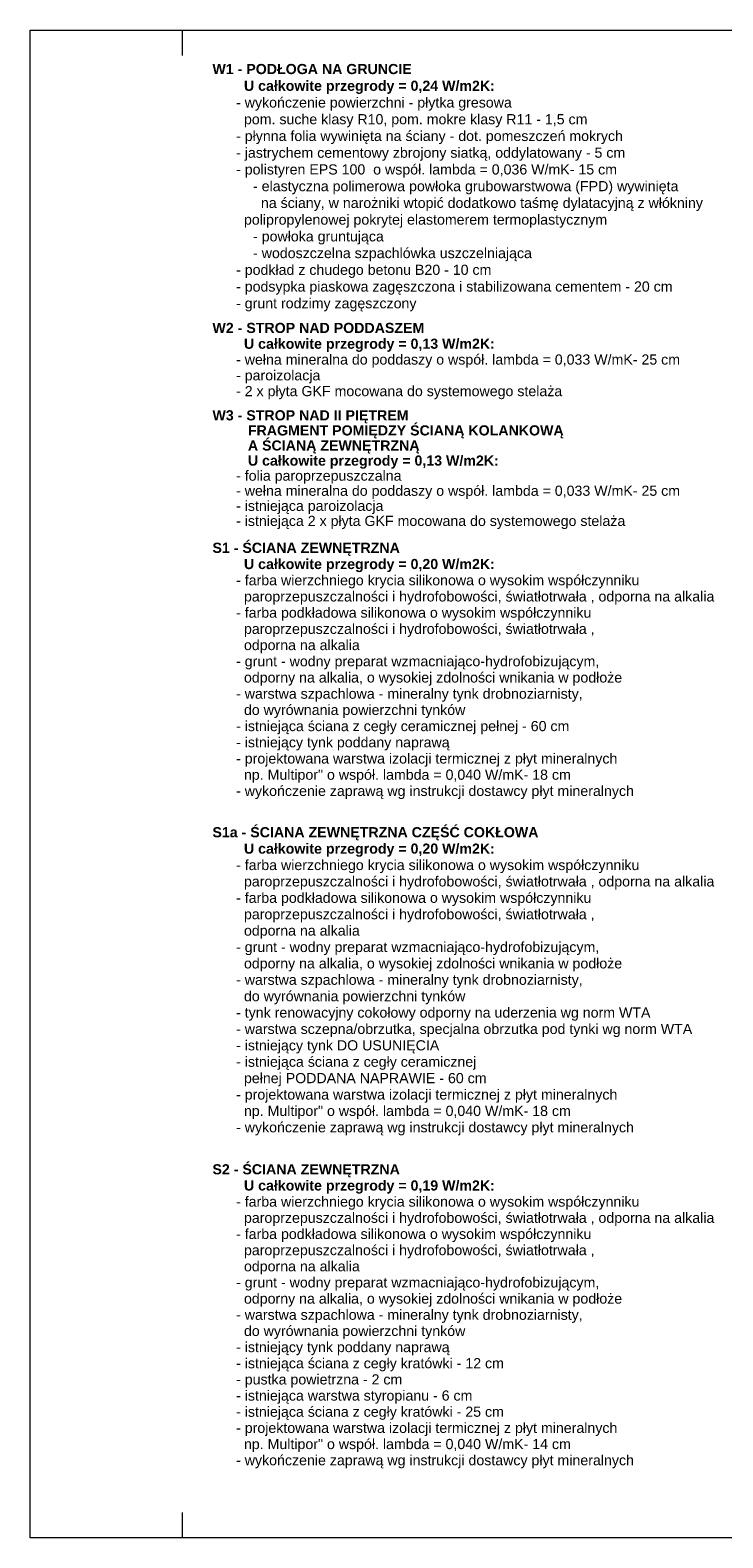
# Model space of a CAD drawing. Extents: x -396299 to -11759, y -15022 to 18278.
# Tile 58 of 205: x -262822 to -249170, y -12022 to 17678. Entities that reach past the tile are written whole.
import ezdxf

# ---------------------------------------------------------------- set-up
doc = ezdxf.new("R2010")
doc.units = 0
doc.header["$MEASUREMENT"] = 0
doc.layers.add('Arch opisy_Nr_Pióra__5', color=7, linetype='Continuous', lineweight=13)
doc.layers.add('ARCH TABELA_Nr_Pióra__21', color=7, linetype='Continuous', lineweight=13)
doc.styles.add('GENERATED_STYLE_8', font='arial.ttf')

msp = doc.modelspace()

# ---------------------------------------------------------------- linework, layer by layer
at = {"layer": 'ARCH TABELA_Nr_Pióra__21', "linetype": 'Continuous'}
for p, q in [((-262821.9, -12021.6), (-262821.9, 17678.4)), ((-262821.9, 17678.4), (-221021.9, 17678.4)), ((-259821.9, 17178.4), (-259821.9, 17678.4)), ((-259821.9, -12021.6), (-259821.9, -11521.6)), ((-221021.9, -12021.6), (-262821.9, -12021.6))]:
    msp.add_line(p, q, dxfattribs=at)

# ---------------------------------------------------------------- texts
at = {"layer": 'Arch opisy_Nr_Pióra__5', "linetype": 'Continuous', "char_height": 200, "width": 9728.552, "attachment_point": 1, "style": 'GENERATED_STYLE_8'}
for s, insert, line_spacing_factor in [('\\A1;{\\fArial|b1|i0|c0|p38;W1 - PODŁOGA NA GRUNCIE\\P        U całkowite przegrody = 0,24 W/m2K:\\P\\fArial|b0|i0|c0|p38;      - wykończenie powierzchni - płytka gresowa \\P        pom. suche klasy R10, pom. mokre klasy R11 - 1,5 cm\\P      - płynna folia wywinięta na ściany - dot. pomeszczeń mokrych\\P      - jastrychem cementowy zbrojony siatką, oddylatowany - 5 cm \\P      - polistyren EPS 100  o współ. lambda = 0,036 W/mK- 15 cm \\P^I- elastyczna polimerowa powłoka grubowarstwowa (FPD) wywinięta \\P^I  na ściany, w narożniki wtopić dodatkowo taśmę dylatacyjną z włókniny  \\P        polipropylenowej pokrytej elastomerem termoplastycznym\\P^I- powłoka gruntująca\\P^I- wodoszczelna szpachlówka uszczelniająca\\P      - podkład z chudego betonu B20 - 10 cm\\P      - podsypka piaskowa zagęszczona i stabilizowana cementem - 20 cm\\P      - grunt rodzimy zagęszczony}', (-259229, 17012.6), 0.988538), ('\\A1;{\\fArial|b1|i0|c0|p38;W2 - STROP NAD PODDASZEM\\P        U całkowite przegrody = 0,13 W/m2K:\\P\\fArial|b0|i0|c0|p38;      - wełna mineralna do poddaszy o współ. lambda = 0,033 W/mK- 25 cm \\P      - paroizolacja\\P      - 2 x płyta GKF mocowana do systemowego stelaża }', (-259229, 11912.6), 0.93306), ('\\A1;{\\fArial|b1|i0|c0|p38;W3 - STROP NAD II PIĘTREM\\P         FRAGMENT POMIĘDZY ŚCIANĄ KOLANKOWĄ\\P         A ŚCIANĄ ZEWNĘTRZNĄ\\P         U całkowite przegrody = 0,13 W/m2K:\\P\\fArial|b0|i0|c0|p38;      - folia paroprzepuszczalna\\P      - wełna mineralna do poddaszy o współ. lambda = 0,033 W/mK- 25 cm \\P      - istniejąca paroizolacja\\P      - istniejąca 2 x płyta GKF mocowana do systemowego stelaża }', (-259229, 10191.2), 0.891145), ('\\A1;{\\fArial|b1|i0|c0|p38;S1 - ŚCIANA ZEWNĘTRZNA\\P        U całkowite przegrody = 0,20 W/m2K:\\P\\fArial|b0|i0|c0|p38;      - farba wierzchniego krycia silikonowa o wysokim współczynniku \\P        paroprzepuszczalności i hydrofobowości, światłotrwała , odporna na alkalia \\P      - farba podkładowa silikonowa o wysokim współczynniku \\P        paroprzepuszczalności i hydrofobowości, światłotrwała , \\P        odporna na alkalia\\P      - grunt - wodny preparat wzmacniająco-hydrofobizującym, \\P        odporny na alkalia, o wysokiej zdolności wnikania w podłoże\\P      - warstwa szpachlowa - mineralny tynk drobnoziarnisty, \\P        do wyrównania powierzchni tynków \\P      - istniejąca ściana z cegły ceramicznej pełnej - 60 cm\\P      - istniejący tynk poddany naprawą  \\P      - projektowana warstwa izolacji termicznej z płyt mineralnych\\P        np. Multipor" o współ. lambda = 0,040 W/mK- 18 cm \\P      - wykończenie zaprawą wg instrukcji dostawcy płyt mineralnych}', (-259229, 7581.3), 0.957557), ('\\A1;{\\fArial|b1|i0|c0|p38;S1a - ŚCIANA ZEWNĘTRZNA CZĘŚĆ COKŁOWA\\P        U całkowite przegrody = 0,20 W/m2K:\\P\\fArial|b0|i0|c0|p38;      - farba wierzchniego krycia silikonowa o wysokim współczynniku \\P        paroprzepuszczalności i hydrofobowości, światłotrwała , odporna na alkalia \\P      - farba podkładowa silikonowa o wysokim współczynniku \\P        paroprzepuszczalności i hydrofobowości, światłotrwała , \\P        odporna na alkalia\\P      - grunt - wodny preparat wzmacniająco-hydrofobizującym, \\P        odporny na alkalia, o wysokiej zdolności wnikania w podłoże\\P      - warstwa szpachlowa - mineralny tynk drobnoziarnisty, \\P        do wyrównania powierzchni tynków\\P      - tynk renowacyjny cokołowy odporny na uderzenia wg norm WTA\\P      - warstwa sczepna/obrzutka, specjalna obrzutka pod tynki wg norm WTA\\P      - istniejący tynk DO USUNIĘCIA\\P      - istniejąca ściana z cegły ceramicznej \\P        pełnej PODDANA NAPRAWIE - 60 cm \\P      - projektowana warstwa izolacji termicznej z płyt mineralnych\\P        np. Multipor" o współ. lambda = 0,040 W/mK- 18 cm \\P      - wykończenie zaprawą wg instrukcji dostawcy płyt mineralnych}', (-259229, 1978.5), 0.968537), ('\\A1;{\\fArial|b1|i0|c0|p38;S2 - ŚCIANA ZEWNĘTRZNA\\P        U całkowite przegrody = 0,19 W/m2K:\\P\\fArial|b0|i0|c0|p38;      - farba wierzchniego krycia silikonowa o wysokim współczynniku \\P        paroprzepuszczalności i hydrofobowości, światłotrwała , odporna na alkalia \\P      - farba podkładowa silikonowa o wysokim współczynniku \\P        paroprzepuszczalności i hydrofobowości, światłotrwała , \\P        odporna na alkalia\\P      - grunt - wodny preparat wzmacniająco-hydrofobizującym, \\P        odporny na alkalia, o wysokiej zdolności wnikania w podłoże\\P      - warstwa szpachlowa - mineralny tynk drobnoziarnisty, \\P        do wyrównania powierzchni tynków\\P      - istniejący tynk poddany naprawą \\P      - istniejąca ściana z cegły kratówki - 12 cm\\P      - pustka powietrzna - 2 cm\\P      - istniejąca warstwa styropianu - 6 cm\\P      - istniejąca ściana z cegły kratówki - 25 cm \\P      - projektowana warstwa izolacji termicznej z płyt mineralnych\\P        np. Multipor" o współ. lambda = 0,040 W/mK- 14 cm \\P      - wykończenie zaprawą wg instrukcji dostawcy płyt mineralnych}', (-259229, -4661.5), 0.954858)]:
    msp.add_mtext(s, dxfattribs=dict(at, insert=insert, line_spacing_factor=line_spacing_factor))

doc.saveas('drawing.dxf')
